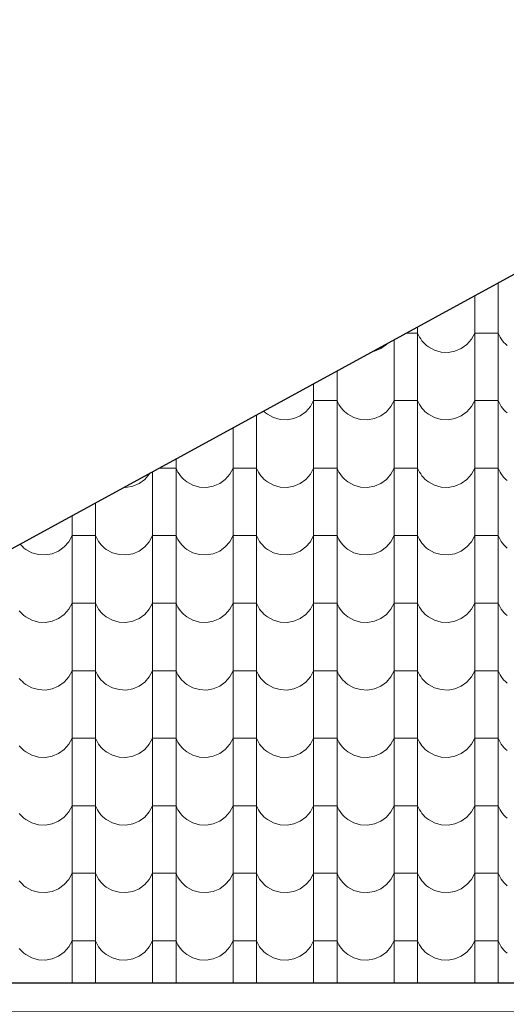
# Model space of a CAD drawing. Header units: millimetres. Extents: x -61343 to 9939, y -6894 to 7453.
# Tile 179 of 255: x 1142 to 1342, y -5471 to -5067. Entities that reach past the tile are written whole.
import ezdxf

# ---------------------------------------------------------------- set-up
doc = ezdxf.new("R2010")
doc.units = ezdxf.units.MM
doc.header["$MEASUREMENT"] = 0
doc.layers.add('810-G Ogólne', color=7, linetype='Continuous')
doc.layers.add('990-D Import IFC', color=7, linetype='Continuous')

# ---------------------------------------------------------------- blocks, each defined once
blk = doc.blocks.new('*X1830', base_point=(515069.4, 47309.9))
at = {"layer": '990-D Import IFC', "color": 251, "linetype": 'Continuous', "lineweight": 13, "true_color": 0x6a6a6a}
for p, q in [((523367.5, -39569.9), (523367.5, -39668.1)), ((523271.4, -39622.5), (523271.4, -39668.1)), ((523271.4, -39668.1), (523271.4, -39945.1)), ((523367.5, -39668.1), (523367.5, -39945.1)), ((523037.5, -39776.2), (522990.7, -39776.2)), ((523037.5, -39750.5), (523037.5, -39945.1)), ((523037.5, -39776.2), (523041.1, -39784.5)), ((523258.1, -39801.2), (523271.4, -39776.2)), ((523319.4, -39776.2), (523271.4, -39776.2)), ((523367.5, -39776.2), (523319.4, -39776.2)), ((523367.5, -39776.2), (523371.1, -39784.5)), ((522909.4, -39822.7), (522912.8, -39818.8)), ((522941.4, -39803.1), (522941.4, -39945.1)), ((523041.1, -39784.5), (523045.4, -39792.6)), ((523045.4, -39792.6), (523050.2, -39800.3)), ((523050.2, -39800.3), (523055.5, -39807.7)), ((523055.5, -39807.7), (523061.4, -39814.6)), ((523061.4, -39814.6), (523067.8, -39821.1)), ((523067.8, -39821.1), (523074.6, -39827.2)), ((523239.4, -39822.7), (523258.1, -39801.2)), ((523371.1, -39784.5), (523375.4, -39792.6)), ((523375.4, -39792.6), (523380.2, -39800.3)), ((523380.2, -39800.3), (523385.5, -39807.7)), ((523385.5, -39807.7), (523391.4, -39814.6)), ((523391.4, -39814.6), (523397.8, -39821.1)), ((523397.8, -39821.1), (523404.6, -39827.2)), ((522852.2, -39852), (522860.4, -39850.5)), ((522860.4, -39850.5), (522886.5, -39839.4)), ((522886.5, -39839.4), (522909.4, -39822.7)), ((523074.6, -39827.2), (523081.9, -39832.7)), ((523081.9, -39832.7), (523106.7, -39846.4)), ((523106.7, -39846.4), (523134.1, -39854.1)), ((523134.1, -39854.1), (523162.4, -39855.5)), ((523162.4, -39855.5), (523190.4, -39850.5)), ((523190.4, -39850.5), (523216.5, -39839.4)), ((523216.5, -39839.4), (523239.4, -39822.7)), ((522707.5, -39931.2), (522707.5, -39945.1)), ((522707.5, -39945.1), (522707.5, -40222.1)), ((522941.4, -39945.1), (522941.4, -40222.1)), ((523037.5, -39945.1), (523037.5, -40222.1)), ((523271.4, -39945.1), (523271.4, -40222.1)), ((523367.5, -39945.1), (523367.5, -40222.1)), ((522611.4, -39983.8), (522611.4, -40222.1)), ((522598.1, -40078.2), (522611.4, -40053.2)), ((522659.4, -40053.2), (522611.4, -40053.2)), ((522707.5, -40053.2), (522659.4, -40053.2)), ((522707.5, -40053.2), (522711.1, -40061.5)), ((522711.1, -40061.5), (522715.4, -40069.6)), ((522928.1, -40078.2), (522941.4, -40053.2)), ((522989.4, -40053.2), (522941.4, -40053.2)), ((523037.5, -40053.2), (522989.4, -40053.2)), ((523037.5, -40053.2), (523041.1, -40061.5)), ((523041.1, -40061.5), (523045.4, -40069.6)), ((523258.1, -40078.2), (523271.4, -40053.2)), ((523319.4, -40053.2), (523271.4, -40053.2)), ((523367.5, -40053.2), (523319.4, -40053.2)), ((523367.5, -40053.2), (523371.1, -40061.5)), ((523371.1, -40061.5), (523375.4, -40069.6)), ((522406, -40096.3), (522407.8, -40098.1)), ((522407.8, -40098.1), (522414.6, -40104.2)), ((522414.6, -40104.2), (522421.9, -40109.7)), ((522556.5, -40116.4), (522579.4, -40099.7)), ((522579.4, -40099.7), (522598.1, -40078.2)), ((522715.4, -40069.6), (522720.2, -40077.3)), ((522720.2, -40077.3), (522725.5, -40084.7)), ((522725.5, -40084.7), (522731.4, -40091.6)), ((522731.4, -40091.6), (522737.8, -40098.1)), ((522737.8, -40098.1), (522744.6, -40104.2)), ((522744.6, -40104.2), (522751.9, -40109.7)), ((522886.5, -40116.4), (522909.4, -40099.7)), ((522909.4, -40099.7), (522928.1, -40078.2)), ((523045.4, -40069.6), (523050.2, -40077.3)), ((523050.2, -40077.3), (523055.5, -40084.7)), ((523055.5, -40084.7), (523061.4, -40091.6)), ((523061.4, -40091.6), (523067.8, -40098.1)), ((523067.8, -40098.1), (523074.6, -40104.2)), ((523074.6, -40104.2), (523081.9, -40109.7)), ((523216.5, -40116.4), (523239.4, -40099.7)), ((523239.4, -40099.7), (523258.1, -40078.2)), ((523375.4, -40069.6), (523380.2, -40077.3)), ((523380.2, -40077.3), (523385.5, -40084.7)), ((523385.5, -40084.7), (523391.4, -40091.6)), ((523391.4, -40091.6), (523397.8, -40098.1)), ((523397.8, -40098.1), (523404.6, -40104.2)), ((522377.5, -40111.9), (522377.5, -40222.1)), ((522421.9, -40109.7), (522446.7, -40123.4)), ((522446.7, -40123.4), (522474.1, -40131.1)), ((522474.1, -40131.1), (522502.4, -40132.5)), ((522502.4, -40132.5), (522530.4, -40127.5)), ((522530.4, -40127.5), (522556.5, -40116.4)), ((522751.9, -40109.7), (522776.7, -40123.4)), ((522776.7, -40123.4), (522804.1, -40131.1)), ((522804.1, -40131.1), (522832.4, -40132.5)), ((522832.4, -40132.5), (522860.4, -40127.5)), ((522860.4, -40127.5), (522886.5, -40116.4)), ((523081.9, -40109.7), (523106.7, -40123.4)), ((523106.7, -40123.4), (523134.1, -40131.1)), ((523134.1, -40131.1), (523162.4, -40132.5)), ((523162.4, -40132.5), (523190.4, -40127.5)), ((523190.4, -40127.5), (523216.5, -40116.4)), ((522281.4, -40164.5), (522281.4, -40222.1)), ((522281.4, -40222.1), (522281.4, -40499.1)), ((522377.5, -40222.1), (522377.5, -40499.1)), ((522611.4, -40222.1), (522611.4, -40499.1)), ((522707.5, -40222.1), (522707.5, -40499.1)), ((522941.4, -40222.1), (522941.4, -40499.1)), ((523037.5, -40222.1), (523037.5, -40499.1)), ((523271.4, -40222.1), (523271.4, -40499.1)), ((523367.5, -40222.1), (523367.5, -40499.1)), ((522047.5, -40292.6), (522047.5, -40499.1)), ((521951.4, -40345.2), (521951.4, -40499.1)), ((521999.4, -40330.2), (521978.8, -40330.2)), ((522047.5, -40330.2), (521999.4, -40330.2)), ((522047.5, -40330.2), (522051.1, -40338.5)), ((522051.1, -40338.5), (522055.4, -40346.6)), ((522055.4, -40346.6), (522060.2, -40354.3)), ((522268.1, -40355.2), (522281.4, -40330.2)), ((522329.4, -40330.2), (522281.4, -40330.2)), ((522377.5, -40330.2), (522329.4, -40330.2)), ((522377.5, -40330.2), (522381.1, -40338.5)), ((522381.1, -40338.5), (522385.4, -40346.6)), ((522385.4, -40346.6), (522390.2, -40354.3)), ((522598.1, -40355.2), (522611.4, -40330.2)), ((522659.4, -40330.2), (522611.4, -40330.2)), ((522707.5, -40330.2), (522659.4, -40330.2)), ((522707.5, -40330.2), (522711.1, -40338.5)), ((522711.1, -40338.5), (522715.4, -40346.6)), ((522715.4, -40346.6), (522720.2, -40354.3)), ((522928.1, -40355.2), (522941.4, -40330.2)), ((522989.4, -40330.2), (522941.4, -40330.2)), ((523037.5, -40330.2), (522989.4, -40330.2)), ((523037.5, -40330.2), (523041.1, -40338.5)), ((523041.1, -40338.5), (523045.4, -40346.6)), ((523045.4, -40346.6), (523050.2, -40354.3)), ((523258.1, -40355.2), (523271.4, -40330.2)), ((523319.4, -40330.2), (523271.4, -40330.2)), ((523367.5, -40330.2), (523319.4, -40330.2)), ((523367.5, -40330.2), (523371.1, -40338.5)), ((523371.1, -40338.5), (523375.4, -40346.6)), ((523375.4, -40346.6), (523380.2, -40354.3)), ((521896.5, -40393.4), (521919.4, -40376.7)), ((521919.4, -40376.7), (521938.1, -40355.2)), ((521938.1, -40355.2), (521940.1, -40351.3)), ((522060.2, -40354.3), (522065.5, -40361.7)), ((522065.5, -40361.7), (522071.4, -40368.6)), ((522071.4, -40368.6), (522077.8, -40375.1)), ((522077.8, -40375.1), (522084.6, -40381.2)), ((522084.6, -40381.2), (522091.9, -40386.7)), ((522091.9, -40386.7), (522116.7, -40400.4)), ((522226.5, -40393.4), (522249.4, -40376.7)), ((522249.4, -40376.7), (522268.1, -40355.2)), ((522390.2, -40354.3), (522395.5, -40361.7)), ((522395.5, -40361.7), (522401.4, -40368.6)), ((522401.4, -40368.6), (522407.8, -40375.1)), ((522407.8, -40375.1), (522414.6, -40381.2)), ((522414.6, -40381.2), (522421.9, -40386.7)), ((522421.9, -40386.7), (522446.7, -40400.4)), ((522556.5, -40393.4), (522579.4, -40376.7)), ((522579.4, -40376.7), (522598.1, -40355.2)), ((522720.2, -40354.3), (522725.5, -40361.7)), ((522725.5, -40361.7), (522731.4, -40368.6)), ((522731.4, -40368.6), (522737.8, -40375.1)), ((522737.8, -40375.1), (522744.6, -40381.2)), ((522744.6, -40381.2), (522751.9, -40386.7)), ((522751.9, -40386.7), (522776.7, -40400.4)), ((522886.5, -40393.4), (522909.4, -40376.7)), ((522909.4, -40376.7), (522928.1, -40355.2)), ((523050.2, -40354.3), (523055.5, -40361.7)), ((523055.5, -40361.7), (523061.4, -40368.6)), ((523061.4, -40368.6), (523067.8, -40375.1)), ((523067.8, -40375.1), (523074.6, -40381.2)), ((523074.6, -40381.2), (523081.9, -40386.7)), ((523081.9, -40386.7), (523106.7, -40400.4)), ((523216.5, -40393.4), (523239.4, -40376.7)), ((523239.4, -40376.7), (523258.1, -40355.2)), ((523380.2, -40354.3), (523385.5, -40361.7)), ((523385.5, -40361.7), (523391.4, -40368.6)), ((523391.4, -40368.6), (523397.8, -40375.1)), ((523397.8, -40375.1), (523404.6, -40381.2)), ((521834.6, -40409.1), (521842.4, -40409.5)), ((521842.4, -40409.5), (521870.4, -40404.5)), ((521870.4, -40404.5), (521896.5, -40393.4)), ((522116.7, -40400.4), (522144.1, -40408.1)), ((522144.1, -40408.1), (522172.4, -40409.5)), ((522172.4, -40409.5), (522200.4, -40404.5)), ((522200.4, -40404.5), (522226.5, -40393.4)), ((522446.7, -40400.4), (522474.1, -40408.1)), ((522474.1, -40408.1), (522502.4, -40409.5)), ((522502.4, -40409.5), (522530.4, -40404.5)), ((522530.4, -40404.5), (522556.5, -40393.4)), ((522776.7, -40400.4), (522804.1, -40408.1)), ((522804.1, -40408.1), (522832.4, -40409.5)), ((522832.4, -40409.5), (522860.4, -40404.5)), ((522860.4, -40404.5), (522886.5, -40393.4)), ((523106.7, -40400.4), (523134.1, -40408.1)), ((523134.1, -40408.1), (523162.4, -40409.5)), ((523162.4, -40409.5), (523190.4, -40404.5)), ((523190.4, -40404.5), (523216.5, -40393.4)), ((521717.5, -40473.2), (521717.5, -40499.1)), ((521717.5, -40499.1), (521717.5, -40776.1)), ((521951.4, -40499.1), (521951.4, -40776.1)), ((522047.5, -40499.1), (522047.5, -40776.1)), ((522281.4, -40499.1), (522281.4, -40776.1)), ((522377.5, -40499.1), (522377.5, -40776.1)), ((522611.4, -40499.1), (522611.4, -40776.1)), ((522707.5, -40499.1), (522707.5, -40776.1)), ((522941.4, -40499.1), (522941.4, -40776.1)), ((523037.5, -40499.1), (523037.5, -40776.1)), ((523271.4, -40499.1), (523271.4, -40776.1)), ((523367.5, -40499.1), (523367.5, -40776.1)), ((521621.4, -40525.8), (521621.4, -40776.1)), ((521608.1, -40632.2), (521621.4, -40607.2)), ((521669.4, -40607.2), (521621.4, -40607.2)), ((521717.5, -40607.2), (521669.4, -40607.2)), ((521717.5, -40607.2), (521721.1, -40615.5)), ((521721.1, -40615.5), (521725.4, -40623.6)), ((521725.4, -40623.6), (521730.2, -40631.3)), ((521938.1, -40632.2), (521951.4, -40607.2)), ((521999.4, -40607.2), (521951.4, -40607.2)), ((522047.5, -40607.2), (521999.4, -40607.2)), ((522047.5, -40607.2), (522051.1, -40615.5)), ((522051.1, -40615.5), (522055.4, -40623.6)), ((522055.4, -40623.6), (522060.2, -40631.3)), ((522268.1, -40632.2), (522281.4, -40607.2)), ((522329.4, -40607.2), (522281.4, -40607.2)), ((522377.5, -40607.2), (522329.4, -40607.2)), ((522377.5, -40607.2), (522381.1, -40615.5)), ((522381.1, -40615.5), (522385.4, -40623.6)), ((522385.4, -40623.6), (522390.2, -40631.3)), ((522598.1, -40632.2), (522611.4, -40607.2)), ((522659.4, -40607.2), (522611.4, -40607.2)), ((522707.5, -40607.2), (522659.4, -40607.2)), ((522707.5, -40607.2), (522711.1, -40615.5)), ((522711.1, -40615.5), (522715.4, -40623.6)), ((522715.4, -40623.6), (522720.2, -40631.3)), ((522928.1, -40632.2), (522941.4, -40607.2)), ((522989.4, -40607.2), (522941.4, -40607.2)), ((523037.5, -40607.2), (522989.4, -40607.2)), ((523037.5, -40607.2), (523041.1, -40615.5)), ((523041.1, -40615.5), (523045.4, -40623.6)), ((523045.4, -40623.6), (523050.2, -40631.3)), ((523258.1, -40632.2), (523271.4, -40607.2)), ((523319.4, -40607.2), (523271.4, -40607.2)), ((523367.5, -40607.2), (523319.4, -40607.2)), ((523367.5, -40607.2), (523371.1, -40615.5)), ((523371.1, -40615.5), (523375.4, -40623.6)), ((523375.4, -40623.6), (523380.2, -40631.3)), ((521408.6, -40642.3), (521411.4, -40645.6)), ((521411.4, -40645.6), (521417.8, -40652.1)), ((521417.8, -40652.1), (521424.6, -40658.2)), ((521424.6, -40658.2), (521431.9, -40663.7)), ((521431.9, -40663.7), (521456.7, -40677.4)), ((521566.5, -40670.4), (521589.4, -40653.7)), ((521589.4, -40653.7), (521608.1, -40632.2)), ((521730.2, -40631.3), (521735.5, -40638.7)), ((521735.5, -40638.7), (521741.4, -40645.6)), ((521741.4, -40645.6), (521747.8, -40652.1)), ((521747.8, -40652.1), (521754.6, -40658.2)), ((521754.6, -40658.2), (521761.9, -40663.7)), ((521761.9, -40663.7), (521786.7, -40677.4)), ((521896.5, -40670.4), (521919.4, -40653.7)), ((521919.4, -40653.7), (521938.1, -40632.2)), ((522060.2, -40631.3), (522065.5, -40638.7)), ((522065.5, -40638.7), (522071.4, -40645.6)), ((522071.4, -40645.6), (522077.8, -40652.1)), ((522077.8, -40652.1), (522084.6, -40658.2)), ((522084.6, -40658.2), (522091.9, -40663.7)), ((522091.9, -40663.7), (522116.7, -40677.4)), ((522226.5, -40670.4), (522249.4, -40653.7)), ((522249.4, -40653.7), (522268.1, -40632.2)), ((522390.2, -40631.3), (522395.5, -40638.7)), ((522395.5, -40638.7), (522401.4, -40645.6)), ((522401.4, -40645.6), (522407.8, -40652.1)), ((522407.8, -40652.1), (522414.6, -40658.2)), ((522414.6, -40658.2), (522421.9, -40663.7)), ((522421.9, -40663.7), (522446.7, -40677.4)), ((522556.5, -40670.4), (522579.4, -40653.7)), ((522579.4, -40653.7), (522598.1, -40632.2)), ((522720.2, -40631.3), (522725.5, -40638.7)), ((522725.5, -40638.7), (522731.4, -40645.6)), ((522731.4, -40645.6), (522737.8, -40652.1)), ((522737.8, -40652.1), (522744.6, -40658.2)), ((522744.6, -40658.2), (522751.9, -40663.7)), ((522751.9, -40663.7), (522776.7, -40677.4)), ((522886.5, -40670.4), (522909.4, -40653.7)), ((522909.4, -40653.7), (522928.1, -40632.2)), ((523050.2, -40631.3), (523055.5, -40638.7)), ((523055.5, -40638.7), (523061.4, -40645.6)), ((523061.4, -40645.6), (523067.8, -40652.1)), ((523067.8, -40652.1), (523074.6, -40658.2)), ((523074.6, -40658.2), (523081.9, -40663.7)), ((523081.9, -40663.7), (523106.7, -40677.4)), ((523216.5, -40670.4), (523239.4, -40653.7)), ((523239.4, -40653.7), (523258.1, -40632.2)), ((523380.2, -40631.3), (523385.5, -40638.7)), ((523385.5, -40638.7), (523391.4, -40645.6)), ((523391.4, -40645.6), (523397.8, -40652.1)), ((523397.8, -40652.1), (523404.6, -40658.2)), ((521456.7, -40677.4), (521484.1, -40685.1)), ((521484.1, -40685.1), (521512.4, -40686.5)), ((521512.4, -40686.5), (521540.4, -40681.5)), ((521540.4, -40681.5), (521566.5, -40670.4)), ((521786.7, -40677.4), (521814.1, -40685.1)), ((521814.1, -40685.1), (521842.4, -40686.5)), ((521842.4, -40686.5), (521870.4, -40681.5)), ((521870.4, -40681.5), (521896.5, -40670.4)), ((522116.7, -40677.4), (522144.1, -40685.1)), ((522144.1, -40685.1), (522172.4, -40686.5)), ((522172.4, -40686.5), (522200.4, -40681.5)), ((522200.4, -40681.5), (522226.5, -40670.4)), ((522446.7, -40677.4), (522474.1, -40685.1)), ((522474.1, -40685.1), (522502.4, -40686.5)), ((522502.4, -40686.5), (522530.4, -40681.5)), ((522530.4, -40681.5), (522556.5, -40670.4)), ((522776.7, -40677.4), (522804.1, -40685.1)), ((522804.1, -40685.1), (522832.4, -40686.5)), ((522832.4, -40686.5), (522860.4, -40681.5)), ((522860.4, -40681.5), (522886.5, -40670.4)), ((523106.7, -40677.4), (523134.1, -40685.1)), ((523134.1, -40685.1), (523162.4, -40686.5)), ((523162.4, -40686.5), (523190.4, -40681.5)), ((523190.4, -40681.5), (523216.5, -40670.4)), ((521621.4, -40776.1), (521621.4, -41053.1)), ((521717.5, -40776.1), (521717.5, -41053.1)), ((521951.4, -40776.1), (521951.4, -41053.1)), ((522047.5, -40776.1), (522047.5, -41053.1)), ((522281.4, -40776.1), (522281.4, -41053.1)), ((522377.5, -40776.1), (522377.5, -41053.1)), ((522611.4, -40776.1), (522611.4, -41053.1)), ((522707.5, -40776.1), (522707.5, -41053.1)), ((522941.4, -40776.1), (522941.4, -41053.1)), ((523037.5, -40776.1), (523037.5, -41053.1)), ((523271.4, -40776.1), (523271.4, -41053.1)), ((523367.5, -40776.1), (523367.5, -41053.1)), ((521589.4, -40930.7), (521608.1, -40909.2)), ((521608.1, -40909.2), (521621.4, -40884.2)), ((521669.4, -40884.2), (521621.4, -40884.2)), ((521717.5, -40884.2), (521669.4, -40884.2)), ((521717.5, -40884.2), (521721.1, -40892.5)), ((521721.1, -40892.5), (521725.4, -40900.6)), ((521725.4, -40900.6), (521730.2, -40908.3)), ((521730.2, -40908.3), (521735.5, -40915.7)), ((521919.4, -40930.7), (521938.1, -40909.2)), ((521938.1, -40909.2), (521951.4, -40884.2)), ((521999.4, -40884.2), (521951.4, -40884.2)), ((522047.5, -40884.2), (521999.4, -40884.2)), ((522047.5, -40884.2), (522051.1, -40892.5)), ((522051.1, -40892.5), (522055.4, -40900.6)), ((522055.4, -40900.6), (522060.2, -40908.3)), ((522060.2, -40908.3), (522065.5, -40915.7)), ((522249.4, -40930.7), (522268.1, -40909.2)), ((522268.1, -40909.2), (522281.4, -40884.2)), ((522329.4, -40884.2), (522281.4, -40884.2)), ((522377.5, -40884.2), (522329.4, -40884.2)), ((522377.5, -40884.2), (522381.1, -40892.5)), ((522381.1, -40892.5), (522385.4, -40900.6)), ((522385.4, -40900.6), (522390.2, -40908.3)), ((522390.2, -40908.3), (522395.5, -40915.7)), ((522579.4, -40930.7), (522598.1, -40909.2)), ((522598.1, -40909.2), (522611.4, -40884.2)), ((522659.4, -40884.2), (522611.4, -40884.2)), ((522707.5, -40884.2), (522659.4, -40884.2)), ((522707.5, -40884.2), (522711.1, -40892.5)), ((522711.1, -40892.5), (522715.4, -40900.6)), ((522715.4, -40900.6), (522720.2, -40908.3)), ((522720.2, -40908.3), (522725.5, -40915.7)), ((522909.4, -40930.7), (522928.1, -40909.2)), ((522928.1, -40909.2), (522941.4, -40884.2)), ((522989.4, -40884.2), (522941.4, -40884.2)), ((523037.5, -40884.2), (522989.4, -40884.2)), ((523037.5, -40884.2), (523041.1, -40892.5)), ((523041.1, -40892.5), (523045.4, -40900.6)), ((523045.4, -40900.6), (523050.2, -40908.3)), ((523050.2, -40908.3), (523055.5, -40915.7)), ((523239.4, -40930.7), (523258.1, -40909.2)), ((523258.1, -40909.2), (523271.4, -40884.2)), ((523319.4, -40884.2), (523271.4, -40884.2)), ((523367.5, -40884.2), (523319.4, -40884.2)), ((523367.5, -40884.2), (523371.1, -40892.5)), ((523371.1, -40892.5), (523375.4, -40900.6)), ((523375.4, -40900.6), (523380.2, -40908.3)), ((523380.2, -40908.3), (523385.5, -40915.7)), ((521405.5, -40915.7), (521411.4, -40922.6)), ((521411.4, -40922.6), (521417.8, -40929.1)), ((521417.8, -40929.1), (521424.6, -40935.2)), ((521424.6, -40935.2), (521431.9, -40940.7)), ((521431.9, -40940.7), (521456.7, -40954.4)), ((521540.4, -40958.5), (521566.5, -40947.4)), ((521566.5, -40947.4), (521589.4, -40930.7)), ((521735.5, -40915.7), (521741.4, -40922.6)), ((521741.4, -40922.6), (521747.8, -40929.1)), ((521747.8, -40929.1), (521754.6, -40935.2)), ((521754.6, -40935.2), (521761.9, -40940.7)), ((521761.9, -40940.7), (521786.7, -40954.4)), ((521870.4, -40958.5), (521896.5, -40947.4)), ((521896.5, -40947.4), (521919.4, -40930.7)), ((522065.5, -40915.7), (522071.4, -40922.6)), ((522071.4, -40922.6), (522077.8, -40929.1)), ((522077.8, -40929.1), (522084.6, -40935.2)), ((522084.6, -40935.2), (522091.9, -40940.7)), ((522091.9, -40940.7), (522116.7, -40954.4)), ((522200.4, -40958.5), (522226.5, -40947.4)), ((522226.5, -40947.4), (522249.4, -40930.7)), ((522395.5, -40915.7), (522401.4, -40922.6)), ((522401.4, -40922.6), (522407.8, -40929.1)), ((522407.8, -40929.1), (522414.6, -40935.2)), ((522414.6, -40935.2), (522421.9, -40940.7)), ((522421.9, -40940.7), (522446.7, -40954.4)), ((522530.4, -40958.5), (522556.5, -40947.4)), ((522556.5, -40947.4), (522579.4, -40930.7)), ((522725.5, -40915.7), (522731.4, -40922.6)), ((522731.4, -40922.6), (522737.8, -40929.1)), ((522737.8, -40929.1), (522744.6, -40935.2)), ((522744.6, -40935.2), (522751.9, -40940.7)), ((522751.9, -40940.7), (522776.7, -40954.4)), ((522860.4, -40958.5), (522886.5, -40947.4)), ((522886.5, -40947.4), (522909.4, -40930.7)), ((523055.5, -40915.7), (523061.4, -40922.6)), ((523061.4, -40922.6), (523067.8, -40929.1)), ((523067.8, -40929.1), (523074.6, -40935.2)), ((523074.6, -40935.2), (523081.9, -40940.7)), ((523081.9, -40940.7), (523106.7, -40954.4)), ((523190.4, -40958.5), (523216.5, -40947.4)), ((523216.5, -40947.4), (523239.4, -40930.7)), ((523385.5, -40915.7), (523391.4, -40922.6)), ((523391.4, -40922.6), (523397.8, -40929.1)), ((523397.8, -40929.1), (523404.6, -40935.2)), ((521456.7, -40954.4), (521484.1, -40962.1)), ((521484.1, -40962.1), (521512.4, -40963.5)), ((521512.4, -40963.5), (521540.4, -40958.5)), ((521786.7, -40954.4), (521814.1, -40962.1)), ((521814.1, -40962.1), (521842.4, -40963.5)), ((521842.4, -40963.5), (521870.4, -40958.5)), ((522116.7, -40954.4), (522144.1, -40962.1)), ((522144.1, -40962.1), (522172.4, -40963.5)), ((522172.4, -40963.5), (522200.4, -40958.5)), ((522446.7, -40954.4), (522474.1, -40962.1)), ((522474.1, -40962.1), (522502.4, -40963.5)), ((522502.4, -40963.5), (522530.4, -40958.5)), ((522776.7, -40954.4), (522804.1, -40962.1)), ((522804.1, -40962.1), (522832.4, -40963.5)), ((522832.4, -40963.5), (522860.4, -40958.5)), ((523106.7, -40954.4), (523134.1, -40962.1)), ((523134.1, -40962.1), (523162.4, -40963.5)), ((523162.4, -40963.5), (523190.4, -40958.5)), ((521621.4, -41053.1), (521621.4, -41330.1)), ((521717.5, -41053.1), (521717.5, -41330.1)), ((521951.4, -41053.1), (521951.4, -41330.1)), ((522047.5, -41053.1), (522047.5, -41330.1)), ((522281.4, -41053.1), (522281.4, -41330.1)), ((522377.5, -41053.1), (522377.5, -41330.1)), ((522611.4, -41053.1), (522611.4, -41330.1)), ((522707.5, -41053.1), (522707.5, -41330.1)), ((522941.4, -41053.1), (522941.4, -41330.1)), ((523037.5, -41053.1), (523037.5, -41330.1)), ((523271.4, -41053.1), (523271.4, -41330.1)), ((523367.5, -41053.1), (523367.5, -41330.1)), ((521405.5, -41192.7), (521411.4, -41199.6)), ((521589.4, -41207.7), (521608.1, -41186.2)), ((521608.1, -41186.2), (521621.4, -41161.2)), ((521669.4, -41161.2), (521621.4, -41161.2)), ((521717.5, -41161.2), (521669.4, -41161.2)), ((521717.5, -41161.2), (521721.1, -41169.5)), ((521721.1, -41169.5), (521725.4, -41177.6)), ((521725.4, -41177.6), (521730.2, -41185.3)), ((521730.2, -41185.3), (521735.5, -41192.7)), ((521735.5, -41192.7), (521741.4, -41199.6)), ((521919.4, -41207.7), (521938.1, -41186.2)), ((521938.1, -41186.2), (521951.4, -41161.2)), ((521999.4, -41161.2), (521951.4, -41161.2)), ((522047.5, -41161.2), (521999.4, -41161.2)), ((522047.5, -41161.2), (522051.1, -41169.5)), ((522051.1, -41169.5), (522055.4, -41177.6)), ((522055.4, -41177.6), (522060.2, -41185.3)), ((522060.2, -41185.3), (522065.5, -41192.7)), ((522065.5, -41192.7), (522071.4, -41199.6)), ((522249.4, -41207.7), (522268.1, -41186.2)), ((522268.1, -41186.2), (522281.4, -41161.2)), ((522329.4, -41161.2), (522281.4, -41161.2)), ((522377.5, -41161.2), (522329.4, -41161.2)), ((522377.5, -41161.2), (522381.1, -41169.5)), ((522381.1, -41169.5), (522385.4, -41177.6)), ((522385.4, -41177.6), (522390.2, -41185.3)), ((522390.2, -41185.3), (522395.5, -41192.7)), ((522395.5, -41192.7), (522401.4, -41199.6)), ((522579.4, -41207.7), (522598.1, -41186.2)), ((522598.1, -41186.2), (522611.4, -41161.2)), ((522659.4, -41161.2), (522611.4, -41161.2)), ((522707.5, -41161.2), (522659.4, -41161.2)), ((522707.5, -41161.2), (522711.1, -41169.5)), ((522711.1, -41169.5), (522715.4, -41177.6)), ((522715.4, -41177.6), (522720.2, -41185.3)), ((522720.2, -41185.3), (522725.5, -41192.7)), ((522725.5, -41192.7), (522731.4, -41199.6)), ((522909.4, -41207.7), (522928.1, -41186.2)), ((522928.1, -41186.2), (522941.4, -41161.2)), ((522989.4, -41161.2), (522941.4, -41161.2)), ((523037.5, -41161.2), (522989.4, -41161.2)), ((523037.5, -41161.2), (523041.1, -41169.5)), ((523041.1, -41169.5), (523045.4, -41177.6)), ((523045.4, -41177.6), (523050.2, -41185.3)), ((523050.2, -41185.3), (523055.5, -41192.7)), ((523055.5, -41192.7), (523061.4, -41199.6)), ((523239.4, -41207.7), (523258.1, -41186.2)), ((523258.1, -41186.2), (523271.4, -41161.2)), ((523319.4, -41161.2), (523271.4, -41161.2)), ((523367.5, -41161.2), (523319.4, -41161.2)), ((523367.5, -41161.2), (523371.1, -41169.5)), ((523371.1, -41169.5), (523375.4, -41177.6)), ((523375.4, -41177.6), (523380.2, -41185.3)), ((523380.2, -41185.3), (523385.5, -41192.7)), ((523385.5, -41192.7), (523391.4, -41199.6)), ((521411.4, -41199.6), (521417.8, -41206.1)), ((521417.8, -41206.1), (521424.6, -41212.2)), ((521424.6, -41212.2), (521431.9, -41217.7)), ((521431.9, -41217.7), (521456.7, -41231.4)), ((521456.7, -41231.4), (521484.1, -41239.1)), ((521512.4, -41240.5), (521540.4, -41235.5)), ((521540.4, -41235.5), (521566.5, -41224.4)), ((521566.5, -41224.4), (521589.4, -41207.7)), ((521741.4, -41199.6), (521747.8, -41206.1)), ((521747.8, -41206.1), (521754.6, -41212.2)), ((521754.6, -41212.2), (521761.9, -41217.7)), ((521761.9, -41217.7), (521786.7, -41231.4)), ((521786.7, -41231.4), (521814.1, -41239.1)), ((521842.4, -41240.5), (521870.4, -41235.5)), ((521870.4, -41235.5), (521896.5, -41224.4)), ((521896.5, -41224.4), (521919.4, -41207.7)), ((522071.4, -41199.6), (522077.8, -41206.1)), ((522077.8, -41206.1), (522084.6, -41212.2)), ((522084.6, -41212.2), (522091.9, -41217.7)), ((522091.9, -41217.7), (522116.7, -41231.4)), ((522116.7, -41231.4), (522144.1, -41239.1)), ((522172.4, -41240.5), (522200.4, -41235.5)), ((522200.4, -41235.5), (522226.5, -41224.4)), ((522226.5, -41224.4), (522249.4, -41207.7)), ((522401.4, -41199.6), (522407.8, -41206.1)), ((522407.8, -41206.1), (522414.6, -41212.2)), ((522414.6, -41212.2), (522421.9, -41217.7)), ((522421.9, -41217.7), (522446.7, -41231.4)), ((522446.7, -41231.4), (522474.1, -41239.1)), ((522502.4, -41240.5), (522530.4, -41235.5)), ((522530.4, -41235.5), (522556.5, -41224.4)), ((522556.5, -41224.4), (522579.4, -41207.7)), ((522731.4, -41199.6), (522737.8, -41206.1)), ((522737.8, -41206.1), (522744.6, -41212.2)), ((522744.6, -41212.2), (522751.9, -41217.7)), ((522751.9, -41217.7), (522776.7, -41231.4)), ((522776.7, -41231.4), (522804.1, -41239.1)), ((522832.4, -41240.5), (522860.4, -41235.5)), ((522860.4, -41235.5), (522886.5, -41224.4)), ((522886.5, -41224.4), (522909.4, -41207.7)), ((523061.4, -41199.6), (523067.8, -41206.1)), ((523067.8, -41206.1), (523074.6, -41212.2)), ((523074.6, -41212.2), (523081.9, -41217.7)), ((523081.9, -41217.7), (523106.7, -41231.4)), ((523106.7, -41231.4), (523134.1, -41239.1)), ((523162.4, -41240.5), (523190.4, -41235.5)), ((523190.4, -41235.5), (523216.5, -41224.4)), ((523216.5, -41224.4), (523239.4, -41207.7)), ((523391.4, -41199.6), (523397.8, -41206.1)), ((523397.8, -41206.1), (523404.6, -41212.2)), ((521484.1, -41239.1), (521512.4, -41240.5)), ((521814.1, -41239.1), (521842.4, -41240.5)), ((522144.1, -41239.1), (522172.4, -41240.5)), ((522474.1, -41239.1), (522502.4, -41240.5)), ((522804.1, -41239.1), (522832.4, -41240.5)), ((523134.1, -41239.1), (523162.4, -41240.5)), ((521621.4, -41330.1), (521621.4, -41607.1)), ((521717.5, -41330.1), (521717.5, -41607.1)), ((521951.4, -41330.1), (521951.4, -41607.1)), ((522047.5, -41330.1), (522047.5, -41607.1)), ((522281.4, -41330.1), (522281.4, -41607.1)), ((522377.5, -41330.1), (522377.5, -41607.1)), ((522611.4, -41330.1), (522611.4, -41607.1)), ((522707.5, -41330.1), (522707.5, -41607.1)), ((522941.4, -41330.1), (522941.4, -41607.1)), ((523037.5, -41330.1), (523037.5, -41607.1)), ((523271.4, -41330.1), (523271.4, -41607.1)), ((523367.5, -41330.1), (523367.5, -41607.1)), ((521405.5, -41469.7), (521411.4, -41476.6)), ((521411.4, -41476.6), (521417.8, -41483.1)), ((521589.4, -41484.7), (521608.1, -41463.2)), ((521608.1, -41463.2), (521621.4, -41438.2)), ((521669.4, -41438.2), (521621.4, -41438.2)), ((521717.5, -41438.2), (521669.4, -41438.2)), ((521717.5, -41438.2), (521721.1, -41446.5)), ((521721.1, -41446.5), (521725.4, -41454.6)), ((521725.4, -41454.6), (521730.2, -41462.3)), ((521730.2, -41462.3), (521735.5, -41469.7)), ((521735.5, -41469.7), (521741.4, -41476.6)), ((521741.4, -41476.6), (521747.8, -41483.1)), ((521919.4, -41484.7), (521938.1, -41463.2)), ((521938.1, -41463.2), (521951.4, -41438.2)), ((521999.4, -41438.2), (521951.4, -41438.2)), ((522047.5, -41438.2), (521999.4, -41438.2)), ((522047.5, -41438.2), (522051.1, -41446.5)), ((522051.1, -41446.5), (522055.4, -41454.6)), ((522055.4, -41454.6), (522060.2, -41462.3)), ((522060.2, -41462.3), (522065.5, -41469.7)), ((522065.5, -41469.7), (522071.4, -41476.6)), ((522071.4, -41476.6), (522077.8, -41483.1)), ((522249.4, -41484.7), (522268.1, -41463.2)), ((522268.1, -41463.2), (522281.4, -41438.2)), ((522329.4, -41438.2), (522281.4, -41438.2)), ((522377.5, -41438.2), (522329.4, -41438.2)), ((522377.5, -41438.2), (522381.1, -41446.5)), ((522381.1, -41446.5), (522385.4, -41454.6)), ((522385.4, -41454.6), (522390.2, -41462.3)), ((522390.2, -41462.3), (522395.5, -41469.7)), ((522395.5, -41469.7), (522401.4, -41476.6)), ((522401.4, -41476.6), (522407.8, -41483.1)), ((522579.4, -41484.7), (522598.1, -41463.2)), ((522598.1, -41463.2), (522611.4, -41438.2)), ((522659.4, -41438.2), (522611.4, -41438.2)), ((522707.5, -41438.2), (522659.4, -41438.2)), ((522707.5, -41438.2), (522711.1, -41446.5)), ((522711.1, -41446.5), (522715.4, -41454.6)), ((522715.4, -41454.6), (522720.2, -41462.3)), ((522720.2, -41462.3), (522725.5, -41469.7)), ((522725.5, -41469.7), (522731.4, -41476.6)), ((522731.4, -41476.6), (522737.8, -41483.1)), ((522909.4, -41484.7), (522928.1, -41463.2)), ((522928.1, -41463.2), (522941.4, -41438.2)), ((522989.4, -41438.2), (522941.4, -41438.2)), ((523037.5, -41438.2), (522989.4, -41438.2)), ((523037.5, -41438.2), (523041.1, -41446.5)), ((523041.1, -41446.5), (523045.4, -41454.6)), ((523045.4, -41454.6), (523050.2, -41462.3)), ((523050.2, -41462.3), (523055.5, -41469.7)), ((523055.5, -41469.7), (523061.4, -41476.6)), ((523061.4, -41476.6), (523067.8, -41483.1)), ((523239.4, -41484.7), (523258.1, -41463.2)), ((523258.1, -41463.2), (523271.4, -41438.2)), ((523319.4, -41438.2), (523271.4, -41438.2)), ((523367.5, -41438.2), (523319.4, -41438.2)), ((523367.5, -41438.2), (523371.1, -41446.5)), ((523371.1, -41446.5), (523375.4, -41454.6)), ((523375.4, -41454.6), (523380.2, -41462.3)), ((523380.2, -41462.3), (523385.5, -41469.7)), ((523385.5, -41469.7), (523391.4, -41476.6)), ((523391.4, -41476.6), (523397.8, -41483.1)), ((521417.8, -41483.1), (521424.6, -41489.2)), ((521424.6, -41489.2), (521431.9, -41494.7)), ((521431.9, -41494.7), (521456.7, -41508.4)), ((521456.7, -41508.4), (521484.1, -41516.1)), ((521484.1, -41516.1), (521512.4, -41517.5)), ((521512.4, -41517.5), (521540.4, -41512.5)), ((521540.4, -41512.5), (521566.5, -41501.4)), ((521566.5, -41501.4), (521589.4, -41484.7)), ((521747.8, -41483.1), (521754.6, -41489.2)), ((521754.6, -41489.2), (521761.9, -41494.7)), ((521761.9, -41494.7), (521786.7, -41508.4)), ((521786.7, -41508.4), (521814.1, -41516.1)), ((521814.1, -41516.1), (521842.4, -41517.5)), ((521842.4, -41517.5), (521870.4, -41512.5)), ((521870.4, -41512.5), (521896.5, -41501.4)), ((521896.5, -41501.4), (521919.4, -41484.7)), ((522077.8, -41483.1), (522084.6, -41489.2)), ((522084.6, -41489.2), (522091.9, -41494.7)), ((522091.9, -41494.7), (522116.7, -41508.4)), ((522116.7, -41508.4), (522144.1, -41516.1)), ((522144.1, -41516.1), (522172.4, -41517.5)), ((522172.4, -41517.5), (522200.4, -41512.5)), ((522200.4, -41512.5), (522226.5, -41501.4)), ((522226.5, -41501.4), (522249.4, -41484.7)), ((522407.8, -41483.1), (522414.6, -41489.2)), ((522414.6, -41489.2), (522421.9, -41494.7)), ((522421.9, -41494.7), (522446.7, -41508.4)), ((522446.7, -41508.4), (522474.1, -41516.1)), ((522474.1, -41516.1), (522502.4, -41517.5)), ((522502.4, -41517.5), (522530.4, -41512.5)), ((522530.4, -41512.5), (522556.5, -41501.4)), ((522556.5, -41501.4), (522579.4, -41484.7)), ((522737.8, -41483.1), (522744.6, -41489.2)), ((522744.6, -41489.2), (522751.9, -41494.7)), ((522751.9, -41494.7), (522776.7, -41508.4)), ((522776.7, -41508.4), (522804.1, -41516.1)), ((522804.1, -41516.1), (522832.4, -41517.5)), ((522832.4, -41517.5), (522860.4, -41512.5)), ((522860.4, -41512.5), (522886.5, -41501.4)), ((522886.5, -41501.4), (522909.4, -41484.7)), ((523067.8, -41483.1), (523074.6, -41489.2)), ((523074.6, -41489.2), (523081.9, -41494.7)), ((523081.9, -41494.7), (523106.7, -41508.4)), ((523106.7, -41508.4), (523134.1, -41516.1)), ((523134.1, -41516.1), (523162.4, -41517.5)), ((523162.4, -41517.5), (523190.4, -41512.5)), ((523190.4, -41512.5), (523216.5, -41501.4)), ((523216.5, -41501.4), (523239.4, -41484.7)), ((523397.8, -41483.1), (523404.6, -41489.2)), ((521621.4, -41607.1), (521621.4, -41884.1)), ((521717.5, -41607.1), (521717.5, -41884.1)), ((521951.4, -41607.1), (521951.4, -41884.1)), ((522047.5, -41607.1), (522047.5, -41884.1)), ((522281.4, -41607.1), (522281.4, -41884.1)), ((522377.5, -41607.1), (522377.5, -41884.1)), ((522611.4, -41607.1), (522611.4, -41884.1)), ((522707.5, -41607.1), (522707.5, -41884.1)), ((522941.4, -41607.1), (522941.4, -41884.1)), ((523037.5, -41607.1), (523037.5, -41884.1)), ((523271.4, -41607.1), (523271.4, -41884.1)), ((523367.5, -41607.1), (523367.5, -41884.1)), ((521608.1, -41740.2), (521621.4, -41715.2)), ((521669.4, -41715.2), (521621.4, -41715.2)), ((521717.5, -41715.2), (521669.4, -41715.2)), ((521717.5, -41715.2), (521721.1, -41723.5)), ((521938.1, -41740.2), (521951.4, -41715.2)), ((521999.4, -41715.2), (521951.4, -41715.2)), ((522047.5, -41715.2), (521999.4, -41715.2)), ((522047.5, -41715.2), (522051.1, -41723.5)), ((522268.1, -41740.2), (522281.4, -41715.2)), ((522329.4, -41715.2), (522281.4, -41715.2)), ((522377.5, -41715.2), (522329.4, -41715.2)), ((522377.5, -41715.2), (522381.1, -41723.5)), ((522598.1, -41740.2), (522611.4, -41715.2)), ((522659.4, -41715.2), (522611.4, -41715.2)), ((522707.5, -41715.2), (522659.4, -41715.2)), ((522707.5, -41715.2), (522711.1, -41723.5)), ((522928.1, -41740.2), (522941.4, -41715.2)), ((522989.4, -41715.2), (522941.4, -41715.2)), ((523037.5, -41715.2), (522989.4, -41715.2)), ((523037.5, -41715.2), (523041.1, -41723.5)), ((523258.1, -41740.2), (523271.4, -41715.2)), ((523319.4, -41715.2), (523271.4, -41715.2)), ((523367.5, -41715.2), (523319.4, -41715.2)), ((523367.5, -41715.2), (523371.1, -41723.5)), ((521405.5, -41746.7), (521411.4, -41753.6)), ((521411.4, -41753.6), (521417.8, -41760.1)), ((521417.8, -41760.1), (521424.6, -41766.2)), ((521589.4, -41761.7), (521608.1, -41740.2)), ((521721.1, -41723.5), (521725.4, -41731.6)), ((521725.4, -41731.6), (521730.2, -41739.3)), ((521730.2, -41739.3), (521735.5, -41746.7)), ((521735.5, -41746.7), (521741.4, -41753.6)), ((521741.4, -41753.6), (521747.8, -41760.1)), ((521747.8, -41760.1), (521754.6, -41766.2)), ((521919.4, -41761.7), (521938.1, -41740.2)), ((522051.1, -41723.5), (522055.4, -41731.6)), ((522055.4, -41731.6), (522060.2, -41739.3)), ((522060.2, -41739.3), (522065.5, -41746.7)), ((522065.5, -41746.7), (522071.4, -41753.6)), ((522071.4, -41753.6), (522077.8, -41760.1)), ((522077.8, -41760.1), (522084.6, -41766.2)), ((522249.4, -41761.7), (522268.1, -41740.2)), ((522381.1, -41723.5), (522385.4, -41731.6)), ((522385.4, -41731.6), (522390.2, -41739.3)), ((522390.2, -41739.3), (522395.5, -41746.7)), ((522395.5, -41746.7), (522401.4, -41753.6)), ((522401.4, -41753.6), (522407.8, -41760.1)), ((522407.8, -41760.1), (522414.6, -41766.2)), ((522579.4, -41761.7), (522598.1, -41740.2)), ((522711.1, -41723.5), (522715.4, -41731.6)), ((522715.4, -41731.6), (522720.2, -41739.3)), ((522720.2, -41739.3), (522725.5, -41746.7)), ((522725.5, -41746.7), (522731.4, -41753.6)), ((522731.4, -41753.6), (522737.8, -41760.1)), ((522737.8, -41760.1), (522744.6, -41766.2)), ((522909.4, -41761.7), (522928.1, -41740.2)), ((523041.1, -41723.5), (523045.4, -41731.6)), ((523045.4, -41731.6), (523050.2, -41739.3)), ((523050.2, -41739.3), (523055.5, -41746.7)), ((523055.5, -41746.7), (523061.4, -41753.6)), ((523061.4, -41753.6), (523067.8, -41760.1)), ((523067.8, -41760.1), (523074.6, -41766.2)), ((523239.4, -41761.7), (523258.1, -41740.2)), ((523371.1, -41723.5), (523375.4, -41731.6)), ((523375.4, -41731.6), (523380.2, -41739.3)), ((523380.2, -41739.3), (523385.5, -41746.7)), ((523385.5, -41746.7), (523391.4, -41753.6)), ((523391.4, -41753.6), (523397.8, -41760.1)), ((523397.8, -41760.1), (523404.6, -41766.2)), ((521424.6, -41766.2), (521431.9, -41771.7)), ((521431.9, -41771.7), (521456.7, -41785.4)), ((521456.7, -41785.4), (521484.1, -41793.1)), ((521484.1, -41793.1), (521512.4, -41794.5)), ((521512.4, -41794.5), (521540.4, -41789.5)), ((521540.4, -41789.5), (521566.5, -41778.4)), ((521566.5, -41778.4), (521589.4, -41761.7)), ((521754.6, -41766.2), (521761.9, -41771.7)), ((521761.9, -41771.7), (521786.7, -41785.4)), ((521786.7, -41785.4), (521814.1, -41793.1)), ((521814.1, -41793.1), (521842.4, -41794.5)), ((521842.4, -41794.5), (521870.4, -41789.5)), ((521870.4, -41789.5), (521896.5, -41778.4)), ((521896.5, -41778.4), (521919.4, -41761.7)), ((522084.6, -41766.2), (522091.9, -41771.7)), ((522091.9, -41771.7), (522116.7, -41785.4)), ((522116.7, -41785.4), (522144.1, -41793.1)), ((522144.1, -41793.1), (522172.4, -41794.5)), ((522172.4, -41794.5), (522200.4, -41789.5)), ((522200.4, -41789.5), (522226.5, -41778.4)), ((522226.5, -41778.4), (522249.4, -41761.7)), ((522414.6, -41766.2), (522421.9, -41771.7)), ((522421.9, -41771.7), (522446.7, -41785.4)), ((522446.7, -41785.4), (522474.1, -41793.1)), ((522474.1, -41793.1), (522502.4, -41794.5)), ((522502.4, -41794.5), (522530.4, -41789.5)), ((522530.4, -41789.5), (522556.5, -41778.4)), ((522556.5, -41778.4), (522579.4, -41761.7)), ((522744.6, -41766.2), (522751.9, -41771.7)), ((522751.9, -41771.7), (522776.7, -41785.4)), ((522776.7, -41785.4), (522804.1, -41793.1)), ((522804.1, -41793.1), (522832.4, -41794.5)), ((522832.4, -41794.5), (522860.4, -41789.5)), ((522860.4, -41789.5), (522886.5, -41778.4)), ((522886.5, -41778.4), (522909.4, -41761.7)), ((523074.6, -41766.2), (523081.9, -41771.7)), ((523081.9, -41771.7), (523106.7, -41785.4)), ((523106.7, -41785.4), (523134.1, -41793.1)), ((523134.1, -41793.1), (523162.4, -41794.5)), ((523162.4, -41794.5), (523190.4, -41789.5)), ((523190.4, -41789.5), (523216.5, -41778.4)), ((523216.5, -41778.4), (523239.4, -41761.7)), ((521621.4, -41884.1), (521621.4, -42161.1)), ((521717.5, -41884.1), (521717.5, -42161.1)), ((521951.4, -41884.1), (521951.4, -42161.1)), ((522047.5, -41884.1), (522047.5, -42161.1)), ((522281.4, -41884.1), (522281.4, -42161.1)), ((522377.5, -41884.1), (522377.5, -42161.1)), ((522611.4, -41884.1), (522611.4, -42161.1)), ((522707.5, -41884.1), (522707.5, -42161.1)), ((522941.4, -41884.1), (522941.4, -42161.1)), ((523037.5, -41884.1), (523037.5, -42161.1)), ((523271.4, -41884.1), (523271.4, -42161.1)), ((523367.5, -41884.1), (523367.5, -42161.1)), ((521608.1, -42017.2), (521621.4, -41992.2)), ((521669.4, -41992.2), (521621.4, -41992.2)), ((521717.5, -41992.2), (521669.4, -41992.2)), ((521717.5, -41992.2), (521721.1, -42000.5)), ((521721.1, -42000.5), (521725.4, -42008.6)), ((521938.1, -42017.2), (521951.4, -41992.2)), ((521999.4, -41992.2), (521951.4, -41992.2)), ((522047.5, -41992.2), (521999.4, -41992.2)), ((522047.5, -41992.2), (522051.1, -42000.5)), ((522051.1, -42000.5), (522055.4, -42008.6)), ((522268.1, -42017.2), (522281.4, -41992.2)), ((522329.4, -41992.2), (522281.4, -41992.2)), ((522377.5, -41992.2), (522329.4, -41992.2)), ((522377.5, -41992.2), (522381.1, -42000.5)), ((522381.1, -42000.5), (522385.4, -42008.6)), ((522598.1, -42017.2), (522611.4, -41992.2)), ((522659.4, -41992.2), (522611.4, -41992.2)), ((522707.5, -41992.2), (522659.4, -41992.2)), ((522707.5, -41992.2), (522711.1, -42000.5)), ((522711.1, -42000.5), (522715.4, -42008.6)), ((522928.1, -42017.2), (522941.4, -41992.2)), ((522989.4, -41992.2), (522941.4, -41992.2)), ((523037.5, -41992.2), (522989.4, -41992.2)), ((523037.5, -41992.2), (523041.1, -42000.5)), ((523041.1, -42000.5), (523045.4, -42008.6)), ((523258.1, -42017.2), (523271.4, -41992.2)), ((523319.4, -41992.2), (523271.4, -41992.2)), ((523367.5, -41992.2), (523319.4, -41992.2)), ((523367.5, -41992.2), (523371.1, -42000.5)), ((523371.1, -42000.5), (523375.4, -42008.6)), ((521405.5, -42023.7), (521411.4, -42030.6)), ((521411.4, -42030.6), (521417.8, -42037.1)), ((521417.8, -42037.1), (521424.6, -42043.2)), ((521424.6, -42043.2), (521431.9, -42048.7)), ((521566.5, -42055.4), (521589.4, -42038.7)), ((521589.4, -42038.7), (521608.1, -42017.2)), ((521725.4, -42008.6), (521730.2, -42016.3)), ((521730.2, -42016.3), (521735.5, -42023.7)), ((521735.5, -42023.7), (521741.4, -42030.6)), ((521741.4, -42030.6), (521747.8, -42037.1)), ((521747.8, -42037.1), (521754.6, -42043.2)), ((521754.6, -42043.2), (521761.9, -42048.7)), ((521896.5, -42055.4), (521919.4, -42038.7)), ((521919.4, -42038.7), (521938.1, -42017.2)), ((522055.4, -42008.6), (522060.2, -42016.3)), ((522060.2, -42016.3), (522065.5, -42023.7)), ((522065.5, -42023.7), (522071.4, -42030.6)), ((522071.4, -42030.6), (522077.8, -42037.1)), ((522077.8, -42037.1), (522084.6, -42043.2)), ((522084.6, -42043.2), (522091.9, -42048.7)), ((522226.5, -42055.4), (522249.4, -42038.7)), ((522249.4, -42038.7), (522268.1, -42017.2)), ((522385.4, -42008.6), (522390.2, -42016.3)), ((522390.2, -42016.3), (522395.5, -42023.7)), ((522395.5, -42023.7), (522401.4, -42030.6)), ((522401.4, -42030.6), (522407.8, -42037.1)), ((522407.8, -42037.1), (522414.6, -42043.2)), ((522414.6, -42043.2), (522421.9, -42048.7)), ((522556.5, -42055.4), (522579.4, -42038.7)), ((522579.4, -42038.7), (522598.1, -42017.2)), ((522715.4, -42008.6), (522720.2, -42016.3)), ((522720.2, -42016.3), (522725.5, -42023.7)), ((522725.5, -42023.7), (522731.4, -42030.6)), ((522731.4, -42030.6), (522737.8, -42037.1)), ((522737.8, -42037.1), (522744.6, -42043.2)), ((522744.6, -42043.2), (522751.9, -42048.7)), ((522886.5, -42055.4), (522909.4, -42038.7)), ((522909.4, -42038.7), (522928.1, -42017.2)), ((523045.4, -42008.6), (523050.2, -42016.3)), ((523050.2, -42016.3), (523055.5, -42023.7)), ((523055.5, -42023.7), (523061.4, -42030.6)), ((523061.4, -42030.6), (523067.8, -42037.1)), ((523067.8, -42037.1), (523074.6, -42043.2)), ((523074.6, -42043.2), (523081.9, -42048.7)), ((523216.5, -42055.4), (523239.4, -42038.7)), ((523239.4, -42038.7), (523258.1, -42017.2)), ((523375.4, -42008.6), (523380.2, -42016.3)), ((523380.2, -42016.3), (523385.5, -42023.7)), ((523385.5, -42023.7), (523391.4, -42030.6)), ((523391.4, -42030.6), (523397.8, -42037.1)), ((523397.8, -42037.1), (523404.6, -42043.2)), ((521431.9, -42048.7), (521456.7, -42062.4)), ((521456.7, -42062.4), (521484.1, -42070.1)), ((521484.1, -42070.1), (521512.4, -42071.5)), ((521512.4, -42071.5), (521540.4, -42066.5)), ((521540.4, -42066.5), (521566.5, -42055.4)), ((521761.9, -42048.7), (521786.7, -42062.4)), ((521786.7, -42062.4), (521814.1, -42070.1)), ((521814.1, -42070.1), (521842.4, -42071.5)), ((521842.4, -42071.5), (521870.4, -42066.5)), ((521870.4, -42066.5), (521896.5, -42055.4)), ((522091.9, -42048.7), (522116.7, -42062.4)), ((522116.7, -42062.4), (522144.1, -42070.1)), ((522144.1, -42070.1), (522172.4, -42071.5)), ((522172.4, -42071.5), (522200.4, -42066.5)), ((522200.4, -42066.5), (522226.5, -42055.4)), ((522421.9, -42048.7), (522446.7, -42062.4)), ((522446.7, -42062.4), (522474.1, -42070.1)), ((522474.1, -42070.1), (522502.4, -42071.5)), ((522502.4, -42071.5), (522530.4, -42066.5)), ((522530.4, -42066.5), (522556.5, -42055.4)), ((522751.9, -42048.7), (522776.7, -42062.4)), ((522776.7, -42062.4), (522804.1, -42070.1)), ((522804.1, -42070.1), (522832.4, -42071.5)), ((522832.4, -42071.5), (522860.4, -42066.5)), ((522860.4, -42066.5), (522886.5, -42055.4)), ((523081.9, -42048.7), (523106.7, -42062.4)), ((523106.7, -42062.4), (523134.1, -42070.1)), ((523134.1, -42070.1), (523162.4, -42071.5)), ((523162.4, -42071.5), (523190.4, -42066.5)), ((523190.4, -42066.5), (523216.5, -42055.4)), ((521621.4, -42161.1), (521621.4, -42438.1)), ((521717.5, -42161.1), (521717.5, -42438.1)), ((521951.4, -42161.1), (521951.4, -42438.1)), ((522047.5, -42161.1), (522047.5, -42438.1)), ((522281.4, -42161.1), (522281.4, -42438.1)), ((522377.5, -42161.1), (522377.5, -42438.1)), ((522611.4, -42161.1), (522611.4, -42438.1)), ((522707.5, -42161.1), (522707.5, -42438.1)), ((522941.4, -42161.1), (522941.4, -42438.1)), ((523037.5, -42161.1), (523037.5, -42438.1)), ((523271.4, -42161.1), (523271.4, -42438.1)), ((523367.5, -42161.1), (523367.5, -42438.1)), ((521608.1, -42294.2), (521621.4, -42269.2)), ((521669.4, -42269.2), (521621.4, -42269.2)), ((521717.5, -42269.2), (521669.4, -42269.2)), ((521717.5, -42269.2), (521721.1, -42277.5)), ((521721.1, -42277.5), (521725.4, -42285.6)), ((521725.4, -42285.6), (521730.2, -42293.3)), ((521938.1, -42294.2), (521951.4, -42269.2)), ((521999.4, -42269.2), (521951.4, -42269.2)), ((522047.5, -42269.2), (521999.4, -42269.2)), ((522047.5, -42269.2), (522051.1, -42277.5)), ((522051.1, -42277.5), (522055.4, -42285.6)), ((522055.4, -42285.6), (522060.2, -42293.3)), ((522268.1, -42294.2), (522281.4, -42269.2)), ((522329.4, -42269.2), (522281.4, -42269.2)), ((522377.5, -42269.2), (522329.4, -42269.2)), ((522377.5, -42269.2), (522381.1, -42277.5)), ((522381.1, -42277.5), (522385.4, -42285.6)), ((522385.4, -42285.6), (522390.2, -42293.3)), ((522598.1, -42294.2), (522611.4, -42269.2)), ((522659.4, -42269.2), (522611.4, -42269.2)), ((522707.5, -42269.2), (522659.4, -42269.2)), ((522707.5, -42269.2), (522711.1, -42277.5)), ((522711.1, -42277.5), (522715.4, -42285.6)), ((522715.4, -42285.6), (522720.2, -42293.3)), ((522928.1, -42294.2), (522941.4, -42269.2)), ((522989.4, -42269.2), (522941.4, -42269.2)), ((523037.5, -42269.2), (522989.4, -42269.2)), ((523037.5, -42269.2), (523041.1, -42277.5)), ((523041.1, -42277.5), (523045.4, -42285.6)), ((523045.4, -42285.6), (523050.2, -42293.3)), ((523258.1, -42294.2), (523271.4, -42269.2)), ((523319.4, -42269.2), (523271.4, -42269.2)), ((523367.5, -42269.2), (523319.4, -42269.2)), ((523367.5, -42269.2), (523371.1, -42277.5)), ((523371.1, -42277.5), (523375.4, -42285.6)), ((523375.4, -42285.6), (523380.2, -42293.3)), ((521405.5, -42300.7), (521411.4, -42307.6)), ((521411.4, -42307.6), (521417.8, -42314.1)), ((521417.8, -42314.1), (521424.6, -42320.2)), ((521424.6, -42320.2), (521431.9, -42325.7)), ((521431.9, -42325.7), (521456.7, -42339.4)), ((521566.5, -42332.4), (521589.4, -42315.7)), ((521589.4, -42315.7), (521608.1, -42294.2)), ((521730.2, -42293.3), (521735.5, -42300.7)), ((521735.5, -42300.7), (521741.4, -42307.6)), ((521741.4, -42307.6), (521747.8, -42314.1)), ((521747.8, -42314.1), (521754.6, -42320.2)), ((521754.6, -42320.2), (521761.9, -42325.7)), ((521761.9, -42325.7), (521786.7, -42339.4)), ((521896.5, -42332.4), (521919.4, -42315.7)), ((521919.4, -42315.7), (521938.1, -42294.2)), ((522060.2, -42293.3), (522065.5, -42300.7)), ((522065.5, -42300.7), (522071.4, -42307.6)), ((522071.4, -42307.6), (522077.8, -42314.1)), ((522077.8, -42314.1), (522084.6, -42320.2)), ((522084.6, -42320.2), (522091.9, -42325.7)), ((522091.9, -42325.7), (522116.7, -42339.4)), ((522226.5, -42332.4), (522249.4, -42315.7)), ((522249.4, -42315.7), (522268.1, -42294.2)), ((522390.2, -42293.3), (522395.5, -42300.7)), ((522395.5, -42300.7), (522401.4, -42307.6)), ((522401.4, -42307.6), (522407.8, -42314.1)), ((522407.8, -42314.1), (522414.6, -42320.2)), ((522414.6, -42320.2), (522421.9, -42325.7)), ((522421.9, -42325.7), (522446.7, -42339.4)), ((522556.5, -42332.4), (522579.4, -42315.7)), ((522579.4, -42315.7), (522598.1, -42294.2)), ((522720.2, -42293.3), (522725.5, -42300.7)), ((522725.5, -42300.7), (522731.4, -42307.6)), ((522731.4, -42307.6), (522737.8, -42314.1)), ((522737.8, -42314.1), (522744.6, -42320.2)), ((522744.6, -42320.2), (522751.9, -42325.7)), ((522751.9, -42325.7), (522776.7, -42339.4)), ((522886.5, -42332.4), (522909.4, -42315.7)), ((522909.4, -42315.7), (522928.1, -42294.2)), ((523050.2, -42293.3), (523055.5, -42300.7)), ((523055.5, -42300.7), (523061.4, -42307.6)), ((523061.4, -42307.6), (523067.8, -42314.1)), ((523067.8, -42314.1), (523074.6, -42320.2)), ((523074.6, -42320.2), (523081.9, -42325.7)), ((523081.9, -42325.7), (523106.7, -42339.4)), ((523216.5, -42332.4), (523239.4, -42315.7)), ((523239.4, -42315.7), (523258.1, -42294.2)), ((523380.2, -42293.3), (523385.5, -42300.7)), ((523385.5, -42300.7), (523391.4, -42307.6)), ((523391.4, -42307.6), (523397.8, -42314.1)), ((523397.8, -42314.1), (523404.6, -42320.2)), ((521456.7, -42339.4), (521484.1, -42347.1)), ((521484.1, -42347.1), (521512.4, -42348.5)), ((521512.4, -42348.5), (521540.4, -42343.5)), ((521540.4, -42343.5), (521566.5, -42332.4)), ((521786.7, -42339.4), (521814.1, -42347.1)), ((521814.1, -42347.1), (521842.4, -42348.5)), ((521842.4, -42348.5), (521870.4, -42343.5)), ((521870.4, -42343.5), (521896.5, -42332.4)), ((522116.7, -42339.4), (522144.1, -42347.1)), ((522144.1, -42347.1), (522172.4, -42348.5)), ((522172.4, -42348.5), (522200.4, -42343.5)), ((522200.4, -42343.5), (522226.5, -42332.4)), ((522446.7, -42339.4), (522474.1, -42347.1)), ((522474.1, -42347.1), (522502.4, -42348.5)), ((522502.4, -42348.5), (522530.4, -42343.5)), ((522530.4, -42343.5), (522556.5, -42332.4)), ((522776.7, -42339.4), (522804.1, -42347.1)), ((522804.1, -42347.1), (522832.4, -42348.5)), ((522832.4, -42348.5), (522860.4, -42343.5)), ((522860.4, -42343.5), (522886.5, -42332.4)), ((523106.7, -42339.4), (523134.1, -42347.1)), ((523134.1, -42347.1), (523162.4, -42348.5)), ((523162.4, -42348.5), (523190.4, -42343.5)), ((523190.4, -42343.5), (523216.5, -42332.4)), ((521621.4, -42438.1), (521621.4, -42441)), ((521717.5, -42438.1), (521717.5, -42441)), ((521951.4, -42438.1), (521951.4, -42441)), ((522047.5, -42438.1), (522047.5, -42441)), ((522281.4, -42438.1), (522281.4, -42441)), ((522377.5, -42438.1), (522377.5, -42441)), ((522611.4, -42438.1), (522611.4, -42441)), ((522707.5, -42438.1), (522707.5, -42441)), ((522941.4, -42438.1), (522941.4, -42441)), ((523037.5, -42438.1), (523037.5, -42441)), ((523271.4, -42438.1), (523271.4, -42441)), ((523367.5, -42438.1), (523367.5, -42441))]:
    blk.add_line(p, q, dxfattribs=at)
blk = doc.blocks.new('Wypełnienie_15_3', base_point=(515069.4, 47309.9))
at = {"layer": '990-D Import IFC', "color": 251, "linetype": 'Continuous', "lineweight": 13, "true_color": 0x6a6a6a}
blk.add_blockref('*X1830', (515069.4, 47309.9), dxfattribs=at)

msp = doc.modelspace()

# ---------------------------------------------------------------- linework, layer by layer
at = {"layer": '810-G Ogólne', "color": 7, "linetype": 'Continuous', "lineweight": 25}
for p, q in [((813.971, -5462.404), (1535.422, -5067.404)), ((801.971, -5462.404), (1607.971, -5462.404))]:
    msp.add_line(p, q, dxfattribs=at)
at = {"layer": '990-D Import IFC', "color": 7, "linetype": 'Continuous', "lineweight": 13}
msp.add_lwpolyline([(1535.422, -5067.404), (3035.371, -5067.404), (2421.044, -5435.404), (1607.971, -5435.404), (1607.971, -5462.404), (813.971, -5462.404)], close=True, dxfattribs=at)
msp.add_lwpolyline([(1607.971, -5474.404), (860.207, -5474.404), (860.207, -5492.844), (902.679, -5505.786), (902.679, -5893.57), (887.251, -5908.998), (878.766, -5900.512), (890.397, -5888.882), (890.397, -5514.902), (848.016, -5501.987), (848.016, -5474.404), (813.971, -5474.404, -0.4142136), (801.971, -5462.404), (1607.971, -5462.404)], format="xyb", close=True, dxfattribs=at)

# ---------------------------------------------------------------- block references
at = {"layer": '990-D Import IFC', "color": 251, "linetype": 'Continuous', "lineweight": 13, "true_color": 0x6a6a6a, "xscale": 0.1, "yscale": 0.1, "zscale": 0.1}
msp.add_blockref('Wypełnienie_15_3', (508.562, 3512.683), dxfattribs=at)

doc.saveas('drawing.dxf')
